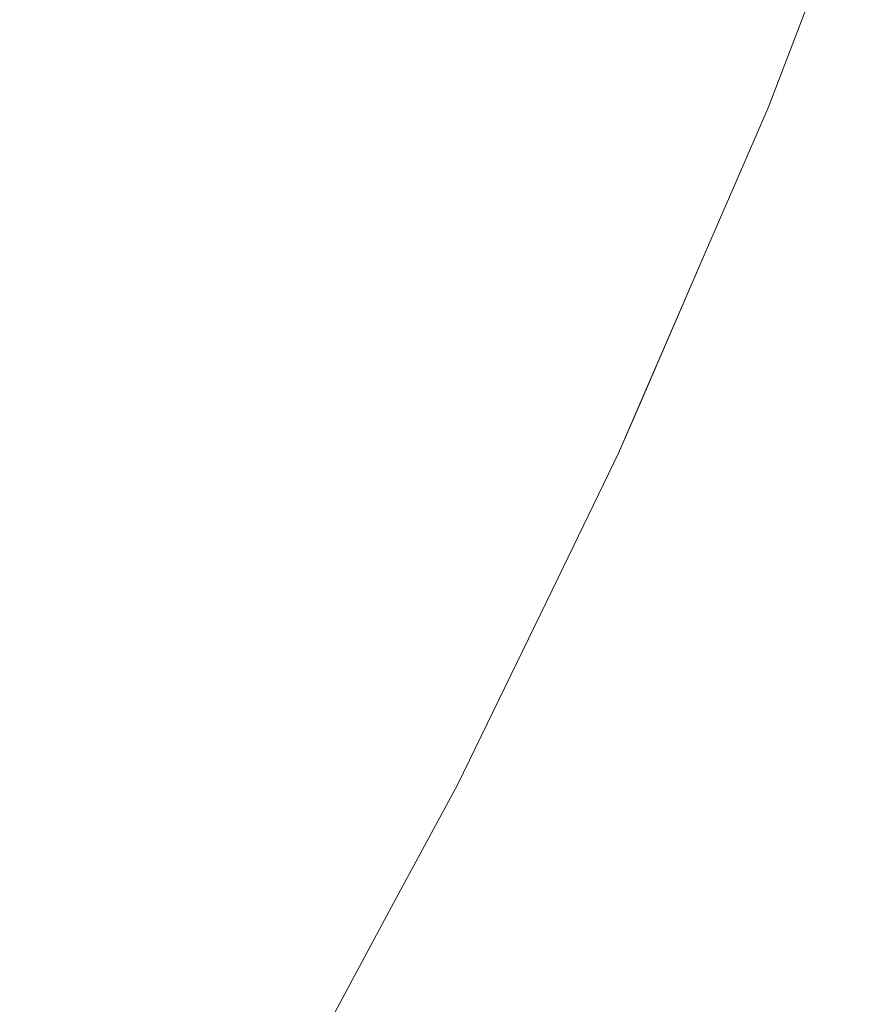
# Model space of a CAD drawing. Header units: centimetres. Extents: x -21.6 to 22.7, y 3.4 to 5.2.
# Tile 220 of 256: x 7.8003 to 7.8212, y 3.7898 to 3.8144. Entities that reach past the tile are written whole.
import ezdxf

# ---------------------------------------------------------------- set-up
doc = ezdxf.new("R2010")
doc.units = ezdxf.units.CM
doc.header["$LTSCALE"] = 2.54
doc.layers.add('Lucido design-1', color=7, linetype='Continuous')

# ---------------------------------------------------------------- blocks, each defined once
blk = doc.blocks.new('Gruppo-4-1')
at = {"color": 7, "linetype": 'Continuous', "lineweight": 9}
blk.add_3dface([(-21.503423, 5.100212, -1872.215514), (-21.503423, 3.500212, -1872.215514), (22.630348, 3.500212, -1872.215514), (22.630348, 5.100212, -1872.215514)], dxfattribs=at)
for points, invisible_edges in [([(22.630348, 5.100212, -1873.015514), (22.630348, 3.500212, -1873.015514), (7.686575, 3.600896, -1873.015514), (7.695257, 3.601786, -1873.015514)], 10), ([(22.630348, 5.100212, -1873.015514), (7.695257, 3.601786, -1873.015514), (7.700788, 3.602588, -1873.015514)], 9), ([(7.700788, 3.602588, -1873.015514), (7.70392, 3.603043, -1873.015514), (22.630348, 5.100212, -1873.015514)], 10), ([(22.630348, 5.100212, -1873.015514), (7.70392, 3.603043, -1873.015514), (7.712563, 3.604668, -1873.015514)], 9), ([(22.630348, 5.100212, -1873.015514), (7.712563, 3.604668, -1873.015514), (7.721183, 3.606664, -1873.015514)], 9), ([(22.630348, 5.100212, -1873.015514), (7.721183, 3.606664, -1873.015514), (7.729779, 3.609037, -1873.015514)], 9), ([(22.630348, 5.100212, -1873.015514), (7.729779, 3.609037, -1873.015514), (7.738348, 3.611789, -1873.015514)], 9), ([(22.630348, 5.100212, -1873.015514), (7.738348, 3.611789, -1873.015514), (7.746887, 3.614929, -1873.015514)], 9), ([(22.630348, 5.100212, -1873.015514), (7.746887, 3.614929, -1873.015514), (7.755389, 3.618463, -1873.015514)], 9), ([(22.630348, 5.100212, -1873.015514), (7.755389, 3.618463, -1873.015514), (7.760056, 3.620633, -1873.015514)], 9), ([(7.760056, 3.620633, -1873.015514), (7.763851, 3.622398, -1873.015514), (22.630348, 5.100212, -1873.015514)], 10), ([(22.630348, 5.100212, -1873.015514), (7.763851, 3.622398, -1873.015514), (7.772266, 3.626742, -1873.015514)], 9), ([(22.630348, 5.100212, -1873.015514), (7.772266, 3.626742, -1873.015514), (7.780626, 3.631505, -1873.015514)], 9), ([(22.630348, 5.100212, -1873.015514), (7.780626, 3.631505, -1873.015514), (7.788922, 3.636696, -1873.015514)], 9), ([(22.630348, 5.100212, -1873.015514), (7.788922, 3.636696, -1873.015514), (7.797144, 3.642325, -1873.015514)], 9), ([(22.630348, 5.100212, -1873.015514), (7.797144, 3.642325, -1873.015514), (7.80528, 3.6484, -1873.015514)], 9), ([(22.630348, 5.100212, -1873.015514), (7.80528, 3.6484, -1873.015514), (7.811701, 3.653619, -1873.015514)], 9), ([(7.811701, 3.653619, -1873.015514), (7.813317, 3.654932, -1873.015514), (22.630348, 5.100212, -1873.015514)], 10), ([(22.630348, 5.100212, -1873.015514), (7.813317, 3.654932, -1873.015514), (7.821238, 3.66193, -1873.015514)], 9), ([(7.807423, 3.814768, -1872.665138), (7.808995, 3.818538, -1872.665138), (7.809931, 3.817989, -1872.66735), (7.808348, 3.814194, -1872.66735)], 15), ([(7.817314, 3.81851, -1872.685667), (7.817841, 3.818218, -1872.687998), (7.816283, 3.814263, -1872.687998), (7.815762, 3.814569, -1872.685667)], 15), ([(7.816759, 3.813984, -1872.690331), (7.816283, 3.814263, -1872.687998), (7.817841, 3.818218, -1872.687998), (7.818322, 3.817952, -1872.690331)], 15), ([(7.808348, 3.814194, -1872.66735), (7.809931, 3.817989, -1872.66735), (7.810821, 3.817467, -1872.669585), (7.809228, 3.813647, -1872.669585)], 15), ([(7.818322, 3.817952, -1872.690331), (7.818757, 3.817711, -1872.692664), (7.81719, 3.813731, -1872.692664), (7.816759, 3.813984, -1872.690331)], 15), ([(7.817577, 3.813504, -1872.694993), (7.81719, 3.813731, -1872.692664), (7.818757, 3.817711, -1872.692664), (7.819148, 3.817494, -1872.694993)], 15), ([(7.809228, 3.813647, -1872.669585), (7.810821, 3.817467, -1872.669585), (7.811665, 3.816972, -1872.67184), (7.810063, 3.813129, -1872.67184)], 15), ([(7.819148, 3.817494, -1872.694993), (7.819495, 3.817302, -1872.697318), (7.81792, 3.813303, -1872.697318), (7.817577, 3.813504, -1872.694993)], 15), ([(7.803284, 3.817337, -1872.656569), (7.801668, 3.813672, -1872.656569), (7.800541, 3.814412, -1872.654508)], 11), ([(7.804383, 3.816655, -1872.658665), (7.802754, 3.81296, -1872.658665), (7.801668, 3.813672, -1872.656569), (7.803284, 3.817337, -1872.656569)], 15), ([(7.818219, 3.813127, -1872.699636), (7.81792, 3.813303, -1872.697318), (7.819495, 3.817302, -1872.697318), (7.819797, 3.817135, -1872.699636)], 15), ([(7.810063, 3.813129, -1872.67184), (7.811665, 3.816972, -1872.67184), (7.812464, 3.816503, -1872.674113), (7.810853, 3.812639, -1872.674113)], 15), ([(7.819797, 3.817135, -1872.699636), (7.820057, 3.816991, -1872.701944), (7.818476, 3.812977, -1872.701944), (7.818219, 3.813127, -1872.699636)], 15), ([(7.818691, 3.812851, -1872.704243), (7.818476, 3.812977, -1872.701944), (7.820057, 3.816991, -1872.701944), (7.820274, 3.816871, -1872.704243)], 15), ([(7.80544, 3.815999, -1872.660793), (7.803798, 3.812275, -1872.660793), (7.802754, 3.81296, -1872.658665), (7.804383, 3.816655, -1872.658665)], 15), ([(7.820274, 3.816871, -1872.704243), (7.82045, 3.816774, -1872.706529), (7.818865, 3.812749, -1872.706529), (7.818691, 3.812851, -1872.704243)], 15), ([(7.818998, 3.81267, -1872.7088), (7.818865, 3.812749, -1872.706529), (7.82045, 3.816774, -1872.706529), (7.820585, 3.816699, -1872.7088)], 15), ([(7.820585, 3.816699, -1872.7088), (7.82068, 3.816646, -1872.711056), (7.819093, 3.812615, -1872.711056), (7.818998, 3.81267, -1872.7088)], 15), ([(7.810853, 3.812639, -1872.674113), (7.812464, 3.816503, -1872.674113), (7.813216, 3.816062, -1872.676402), (7.811596, 3.812178, -1872.676402)], 15), ([(7.819205, 3.812549, -1872.918688), (7.819004, 3.81217, -1872.915514), (7.820707, 3.816623, -1872.915514)], 9), ([(7.820707, 3.816623, -1872.915514), (7.819004, 3.81217, -1872.915514), (7.819004, 3.81217, -1872.715514), (7.820707, 3.816623, -1872.715514)], 10), ([(7.820707, 3.816623, -1872.715514), (7.819004, 3.81217, -1872.715514), (7.819093, 3.812615, -1872.711056)], 10), ([(7.819093, 3.812615, -1872.711056), (7.82068, 3.816646, -1872.711056), (7.820707, 3.816623, -1872.715514)], 11), ([(7.820707, 3.816623, -1872.915514), (7.820793, 3.816584, -1872.918688), (7.819205, 3.812549, -1872.918688)], 11), ([(7.820912, 3.816518, -1872.921959), (7.819322, 3.81248, -1872.921959), (7.819205, 3.812549, -1872.918688), (7.820793, 3.816584, -1872.918688)], 15), ([(7.821119, 3.816403, -1872.925326), (7.819528, 3.81236, -1872.925326), (7.819322, 3.81248, -1872.921959), (7.820912, 3.816518, -1872.921959)], 15), ([(7.821423, 3.816235, -1872.928788), (7.819828, 3.812184, -1872.928788), (7.819528, 3.81236, -1872.925326), (7.821119, 3.816403, -1872.925326)], 15), ([(7.821832, 3.816008, -1872.932342), (7.820232, 3.811947, -1872.932342), (7.819828, 3.812184, -1872.928788), (7.821423, 3.816235, -1872.928788)], 15), ([(7.806454, 3.81537, -1872.662952), (7.8048, 3.811618, -1872.662952), (7.803798, 3.812275, -1872.660793), (7.80544, 3.815999, -1872.660793)], 15), ([(7.811596, 3.812178, -1872.676402), (7.813216, 3.816062, -1872.676402), (7.813922, 3.815648, -1872.678705), (7.812294, 3.811745, -1872.678705)], 15), ([(7.822354, 3.815719, -1872.935985), (7.820749, 3.811644, -1872.935985), (7.820232, 3.811947, -1872.932342), (7.821832, 3.816008, -1872.932342)], 15), ([(7.822999, 3.815362, -1872.939711), (7.821387, 3.811269, -1872.939711), (7.820749, 3.811644, -1872.935985), (7.822354, 3.815719, -1872.935985)], 15), ([(7.812294, 3.811745, -1872.678705), (7.813922, 3.815648, -1872.678705), (7.814581, 3.815261, -1872.681018), (7.812946, 3.81134, -1872.681018)], 15), ([(7.797694, 3.811573, -1872.652484), (7.799373, 3.815178, -1872.652484), (7.800541, 3.814412, -1872.654508), (7.798847, 3.810775, -1872.654508)], 15), ([(7.807423, 3.814768, -1872.665138), (7.805757, 3.81099, -1872.665138), (7.8048, 3.811618, -1872.662952), (7.806454, 3.81537, -1872.662952)], 15), ([(7.812946, 3.81134, -1872.681018), (7.814581, 3.815261, -1872.681018), (7.815194, 3.814902, -1872.683339), (7.813553, 3.810964, -1872.683339)], 15), ([(7.808348, 3.814194, -1872.66735), (7.806671, 3.81039, -1872.66735), (7.805757, 3.81099, -1872.665138), (7.807423, 3.814768, -1872.665138)], 15), ([(7.814114, 3.810616, -1872.685667), (7.813553, 3.810964, -1872.683339), (7.815194, 3.814902, -1872.683339), (7.815762, 3.814569, -1872.685667)], 15), ([(7.815762, 3.814569, -1872.685667), (7.816283, 3.814263, -1872.687998), (7.814629, 3.810296, -1872.687998), (7.814114, 3.810616, -1872.685667)], 15), ([(7.798847, 3.810775, -1872.654508), (7.800541, 3.814412, -1872.654508), (7.801668, 3.813672, -1872.656569), (7.799959, 3.810004, -1872.656569)], 15), ([(7.809228, 3.813647, -1872.669585), (7.807541, 3.80982, -1872.669585), (7.806671, 3.81039, -1872.66735), (7.808348, 3.814194, -1872.66735)], 15), ([(7.8151, 3.810003, -1872.690331), (7.814629, 3.810296, -1872.687998), (7.816283, 3.814263, -1872.687998), (7.816759, 3.813984, -1872.690331)], 15), ([(7.816759, 3.813984, -1872.690331), (7.81719, 3.813731, -1872.692664), (7.815526, 3.809739, -1872.692664), (7.8151, 3.810003, -1872.690331)], 15), ([(7.815908, 3.809502, -1872.694993), (7.815526, 3.809739, -1872.692664), (7.81719, 3.813731, -1872.692664), (7.817577, 3.813504, -1872.694993)], 15), ([(7.799959, 3.810004, -1872.656569), (7.801668, 3.813672, -1872.656569), (7.802754, 3.81296, -1872.658665), (7.801031, 3.809261, -1872.658665)], 15), ([(7.810063, 3.813129, -1872.67184), (7.808366, 3.809279, -1872.67184), (7.807541, 3.80982, -1872.669585), (7.809228, 3.813647, -1872.669585)], 15), ([(7.817577, 3.813504, -1872.694993), (7.81792, 3.813303, -1872.697318), (7.816247, 3.809291, -1872.697318), (7.815908, 3.809502, -1872.694993)], 15), ([(7.816543, 3.809108, -1872.699636), (7.816247, 3.809291, -1872.697318), (7.81792, 3.813303, -1872.697318), (7.818219, 3.813127, -1872.699636)], 15), ([(7.810853, 3.812639, -1872.674113), (7.809146, 3.808767, -1872.674113), (7.808366, 3.809279, -1872.67184), (7.810063, 3.813129, -1872.67184)], 15), ([(7.818219, 3.813127, -1872.699636), (7.818476, 3.812977, -1872.701944), (7.816797, 3.80895, -1872.701944), (7.816543, 3.809108, -1872.699636)], 15), ([(7.81701, 3.808818, -1872.704243), (7.816797, 3.80895, -1872.701944), (7.818476, 3.812977, -1872.701944), (7.818691, 3.812851, -1872.704243)], 15), ([(7.801031, 3.809261, -1872.658665), (7.802754, 3.81296, -1872.658665), (7.803798, 3.812275, -1872.660793), (7.802062, 3.808547, -1872.660793)], 15), ([(7.818691, 3.812851, -1872.704243), (7.818865, 3.812749, -1872.706529), (7.817182, 3.808711, -1872.706529), (7.81701, 3.808818, -1872.704243)], 15), ([(7.817314, 3.808629, -1872.7088), (7.817182, 3.808711, -1872.706529), (7.818865, 3.812749, -1872.706529), (7.818998, 3.81267, -1872.7088)], 15), ([(7.811596, 3.812178, -1872.676402), (7.80988, 3.808285, -1872.676402), (7.809146, 3.808767, -1872.674113), (7.810853, 3.812639, -1872.674113)], 15), ([(7.818998, 3.81267, -1872.7088), (7.819093, 3.812615, -1872.711056), (7.817407, 3.808572, -1872.711056), (7.817314, 3.808629, -1872.7088)], 15), ([(7.817407, 3.808572, -1872.711056), (7.819093, 3.812615, -1872.711056), (7.819004, 3.81217, -1872.715514)], 11), ([(7.817518, 3.808503, -1872.918688), (7.819205, 3.812549, -1872.918688), (7.819322, 3.81248, -1872.921959), (7.817634, 3.808431, -1872.921959)], 15), ([(7.819004, 3.81217, -1872.915514), (7.819205, 3.812549, -1872.918688), (7.817518, 3.808503, -1872.918688)], 11), ([(7.817634, 3.808431, -1872.921959), (7.819322, 3.81248, -1872.921959), (7.819528, 3.81236, -1872.925326), (7.817837, 3.808305, -1872.925326)], 15), ([(7.802062, 3.808547, -1872.660793), (7.803798, 3.812275, -1872.660793), (7.8048, 3.811618, -1872.662952), (7.80305, 3.807862, -1872.662952)], 15), ([(7.817837, 3.808305, -1872.925326), (7.819528, 3.81236, -1872.925326), (7.819828, 3.812184, -1872.928788), (7.818134, 3.80812, -1872.928788)], 15), ([(7.812294, 3.811745, -1872.678705), (7.81057, 3.807833, -1872.678705), (7.80988, 3.808285, -1872.676402), (7.811596, 3.812178, -1872.676402)], 15), ([(7.819004, 3.81217, -1872.715514), (7.817435, 3.808546, -1872.715514), (7.817407, 3.808572, -1872.711056)], 10), ([(7.817518, 3.808503, -1872.918688), (7.817435, 3.808546, -1872.915514), (7.819004, 3.81217, -1872.915514)], 9), ([(7.817435, 3.808546, -1872.715514), (7.819004, 3.81217, -1872.715514), (7.819004, 3.81217, -1872.915514), (7.817435, 3.808546, -1872.915514)], 10), ([(7.818134, 3.80812, -1872.928788), (7.819828, 3.812184, -1872.928788), (7.820232, 3.811947, -1872.932342), (7.818534, 3.807872, -1872.932342)], 15), ([(7.812946, 3.81134, -1872.681018), (7.811214, 3.80741, -1872.681018), (7.81057, 3.807833, -1872.678705), (7.812294, 3.811745, -1872.678705)], 15), ([(7.818534, 3.807872, -1872.932342), (7.820232, 3.811947, -1872.932342), (7.820749, 3.811644, -1872.935985), (7.819045, 3.807555, -1872.935985)], 15), ([(7.80305, 3.807862, -1872.662952), (7.8048, 3.811618, -1872.662952), (7.805757, 3.81099, -1872.665138), (7.803996, 3.807207, -1872.665138)], 15), ([(7.819045, 3.807555, -1872.935985), (7.820749, 3.811644, -1872.935985), (7.821387, 3.811269, -1872.939711), (7.819675, 3.807164, -1872.939711)], 15), ([(7.813553, 3.810964, -1872.683339), (7.811813, 3.807017, -1872.683339), (7.811214, 3.80741, -1872.681018), (7.812946, 3.81134, -1872.681018)], 15), ([(7.819675, 3.807164, -1872.939711), (7.821387, 3.811269, -1872.939711), (7.822155, 3.810819, -1872.943514), (7.820435, 3.806692, -1872.943514)], 15), ([(7.803996, 3.807207, -1872.665138), (7.805757, 3.81099, -1872.665138), (7.806671, 3.81039, -1872.66735), (7.804898, 3.806582, -1872.66735)], 15), ([(7.812367, 3.806654, -1872.685667), (7.811813, 3.807017, -1872.683339), (7.813553, 3.810964, -1872.683339), (7.814114, 3.810616, -1872.685667)], 15), ([(7.820435, 3.806692, -1872.943514), (7.822155, 3.810819, -1872.943514), (7.823064, 3.810286, -1872.947388), (7.821333, 3.806135, -1872.947388)], 15), ([(7.814114, 3.810616, -1872.685667), (7.814629, 3.810296, -1872.687998), (7.812876, 3.80632, -1872.687998), (7.812367, 3.806654, -1872.685667)], 15), ([(7.804898, 3.806582, -1872.66735), (7.806671, 3.81039, -1872.66735), (7.807541, 3.80982, -1872.669585), (7.805756, 3.805988, -1872.669585)], 15), ([(7.813341, 3.806015, -1872.690331), (7.812876, 3.80632, -1872.687998), (7.814629, 3.810296, -1872.687998), (7.8151, 3.810003, -1872.690331)], 15), ([(7.801031, 3.809261, -1872.658665), (7.799213, 3.805562, -1872.658665), (7.798155, 3.806335, -1872.656569), (7.799959, 3.810004, -1872.656569)], 15), ([(7.805756, 3.805988, -1872.669585), (7.807541, 3.80982, -1872.669585), (7.808366, 3.809279, -1872.67184), (7.80657, 3.805424, -1872.67184)], 15), ([(7.8151, 3.810003, -1872.690331), (7.815526, 3.809739, -1872.692664), (7.813762, 3.805738, -1872.692664), (7.813341, 3.806015, -1872.690331)], 15), ([(7.81414, 3.805491, -1872.694993), (7.813762, 3.805738, -1872.692664), (7.815526, 3.809739, -1872.692664), (7.815908, 3.809502, -1872.694993)], 15), ([(7.80657, 3.805424, -1872.67184), (7.808366, 3.809279, -1872.67184), (7.809146, 3.808767, -1872.674113), (7.80734, 3.804891, -1872.674113)], 15), ([(7.815908, 3.809502, -1872.694993), (7.816247, 3.809291, -1872.697318), (7.814475, 3.805271, -1872.697318), (7.81414, 3.805491, -1872.694993)], 15), ([(7.814767, 3.805079, -1872.699636), (7.814475, 3.805271, -1872.697318), (7.816247, 3.809291, -1872.697318), (7.816543, 3.809108, -1872.699636)], 15), ([(7.802062, 3.808547, -1872.660793), (7.800229, 3.804819, -1872.660793), (7.799213, 3.805562, -1872.658665), (7.801031, 3.809261, -1872.658665)], 15), ([(7.816543, 3.809108, -1872.699636), (7.816797, 3.80895, -1872.701944), (7.815018, 3.804915, -1872.701944), (7.814767, 3.805079, -1872.699636)], 15), ([(7.815228, 3.804777, -1872.704243), (7.815018, 3.804915, -1872.701944), (7.816797, 3.80895, -1872.701944), (7.81701, 3.808818, -1872.704243)], 15), ([(7.81701, 3.808818, -1872.704243), (7.817182, 3.808711, -1872.706529), (7.815398, 3.804666, -1872.706529), (7.815228, 3.804777, -1872.704243)], 15), ([(7.80305, 3.807862, -1872.662952), (7.801203, 3.804107, -1872.662952), (7.800229, 3.804819, -1872.660793), (7.802062, 3.808547, -1872.660793)], 15), ([(7.80734, 3.804891, -1872.674113), (7.809146, 3.808767, -1872.674113), (7.80988, 3.808285, -1872.676402), (7.808065, 3.804388, -1872.676402)], 15), ([(7.81573, 3.804448, -1872.918688), (7.81527, 3.803543, -1872.915514), (7.817435, 3.808546, -1872.915514)], 9), ([(7.815675, 3.80448, -1872.715514), (7.817435, 3.808546, -1872.715514), (7.817435, 3.808546, -1872.915514), (7.81527, 3.803543, -1872.915514)], 10), ([(7.815529, 3.80458, -1872.7088), (7.815398, 3.804666, -1872.706529), (7.817182, 3.808711, -1872.706529), (7.817314, 3.808629, -1872.7088)], 15), ([(7.817314, 3.808629, -1872.7088), (7.817407, 3.808572, -1872.711056), (7.815621, 3.80452, -1872.711056), (7.815529, 3.80458, -1872.7088)], 15), ([(7.815675, 3.804484, -1872.713294), (7.815621, 3.80452, -1872.711056), (7.817407, 3.808572, -1872.711056)], 11), ([(7.817407, 3.808572, -1872.711056), (7.817435, 3.808546, -1872.715514), (7.815675, 3.804484, -1872.713294)], 11), ([(7.817435, 3.808546, -1872.715514), (7.815675, 3.80448, -1872.715514), (7.815675, 3.804484, -1872.713294)], 10), ([(7.817435, 3.808546, -1872.915514), (7.817518, 3.808503, -1872.918688), (7.81573, 3.804448, -1872.918688)], 11), ([(7.817634, 3.808431, -1872.921959), (7.815845, 3.804372, -1872.921959), (7.81573, 3.804448, -1872.918688), (7.817518, 3.808503, -1872.918688)], 15), ([(7.817837, 3.808305, -1872.925326), (7.816045, 3.804241, -1872.925326), (7.815845, 3.804372, -1872.921959), (7.817634, 3.808431, -1872.921959)], 15), ([(7.818134, 3.80812, -1872.928788), (7.816339, 3.804048, -1872.928788), (7.816045, 3.804241, -1872.925326), (7.817837, 3.808305, -1872.925326)], 15), ([(7.808065, 3.804388, -1872.676402), (7.80988, 3.808285, -1872.676402), (7.81057, 3.807833, -1872.678705), (7.808746, 3.803917, -1872.678705)], 15), ([(7.818534, 3.807872, -1872.932342), (7.816734, 3.803789, -1872.932342), (7.816339, 3.804048, -1872.928788), (7.818134, 3.80812, -1872.928788)], 15), ([(7.803996, 3.807207, -1872.665138), (7.802136, 3.803425, -1872.665138), (7.801203, 3.804107, -1872.662952), (7.80305, 3.807862, -1872.662952)], 15), ([(7.808746, 3.803917, -1872.678705), (7.81057, 3.807833, -1872.678705), (7.811214, 3.80741, -1872.681018), (7.809381, 3.803476, -1872.681018)], 15), ([(7.819045, 3.807555, -1872.935985), (7.817238, 3.803458, -1872.935985), (7.816734, 3.803789, -1872.932342), (7.818534, 3.807872, -1872.932342)], 15), ([(7.819675, 3.807164, -1872.939711), (7.817862, 3.803049, -1872.939711), (7.817238, 3.803458, -1872.935985), (7.819045, 3.807555, -1872.935985)], 15), ([(7.809381, 3.803476, -1872.681018), (7.811214, 3.80741, -1872.681018), (7.811813, 3.807017, -1872.683339), (7.809973, 3.803067, -1872.683339)], 15), ([(7.804898, 3.806582, -1872.66735), (7.803025, 3.802775, -1872.66735), (7.802136, 3.803425, -1872.665138), (7.803996, 3.807207, -1872.665138)], 15), ([(7.820435, 3.806692, -1872.943514), (7.818612, 3.802557, -1872.943514), (7.817862, 3.803049, -1872.939711), (7.819675, 3.807164, -1872.939711)], 15), ([(7.81052, 3.802688, -1872.685667), (7.809973, 3.803067, -1872.683339), (7.811813, 3.807017, -1872.683339), (7.812367, 3.806654, -1872.685667)], 15), ([(7.805756, 3.805988, -1872.669585), (7.803872, 3.802156, -1872.669585), (7.803025, 3.802775, -1872.66735), (7.804898, 3.806582, -1872.66735)], 15), ([(7.812367, 3.806654, -1872.685667), (7.812876, 3.80632, -1872.687998), (7.811022, 3.802339, -1872.687998), (7.81052, 3.802688, -1872.685667)], 15), ([(7.821333, 3.806135, -1872.947388), (7.819499, 3.801975, -1872.947388), (7.818612, 3.802557, -1872.943514), (7.820435, 3.806692, -1872.943514)], 15), ([(7.811481, 3.802021, -1872.690331), (7.811022, 3.802339, -1872.687998), (7.812876, 3.80632, -1872.687998), (7.813341, 3.806015, -1872.690331)], 15), ([(7.822379, 3.805486, -1872.951323), (7.820532, 3.801298, -1872.951323), (7.819499, 3.801975, -1872.947388), (7.821333, 3.806135, -1872.947388)], 15), ([(7.80657, 3.805424, -1872.67184), (7.804675, 3.801569, -1872.67184), (7.803872, 3.802156, -1872.669585), (7.805756, 3.805988, -1872.669585)], 15), ([(7.813341, 3.806015, -1872.690331), (7.813762, 3.805738, -1872.692664), (7.811897, 3.801733, -1872.692664), (7.811481, 3.802021, -1872.690331)], 15), ([(7.81227, 3.801475, -1872.694993), (7.811897, 3.801733, -1872.692664), (7.813762, 3.805738, -1872.692664), (7.81414, 3.805491, -1872.694993)], 15), ([(7.80734, 3.804891, -1872.674113), (7.805434, 3.801014, -1872.674113), (7.804675, 3.801569, -1872.67184), (7.80657, 3.805424, -1872.67184)], 15), ([(7.81414, 3.805491, -1872.694993), (7.814475, 3.805271, -1872.697318), (7.8126, 3.801246, -1872.697318), (7.81227, 3.801475, -1872.694993)], 15), ([(7.821106, 3.800921, -1872.953311), (7.820532, 3.801298, -1872.951323), (7.822379, 3.805486, -1872.951323), (7.82296, 3.805125, -1872.953311)], 15), ([(7.812889, 3.801046, -1872.699636), (7.8126, 3.801246, -1872.697318), (7.814475, 3.805271, -1872.697318), (7.814767, 3.805079, -1872.699636)], 15), ([(7.82296, 3.805125, -1872.953311), (7.823581, 3.80474, -1872.955309), (7.82172, 3.800518, -1872.955309), (7.821106, 3.800921, -1872.953311)], 15), ([(7.808065, 3.804388, -1872.676402), (7.806149, 3.800491, -1872.676402), (7.805434, 3.801014, -1872.674113), (7.80734, 3.804891, -1872.674113)], 15), ([(7.814767, 3.805079, -1872.699636), (7.815018, 3.804915, -1872.701944), (7.813136, 3.800875, -1872.701944), (7.812889, 3.801046, -1872.699636)], 15), ([(7.813344, 3.800731, -1872.704243), (7.813136, 3.800875, -1872.701944), (7.815018, 3.804915, -1872.701944), (7.815228, 3.804777, -1872.704243)], 15), ([(7.798297, 3.801095, -1872.660793), (7.800229, 3.804819, -1872.660793), (7.801203, 3.804107, -1872.662952), (7.799257, 3.800355, -1872.662952)], 15), ([(7.815228, 3.804777, -1872.704243), (7.815398, 3.804666, -1872.706529), (7.813511, 3.800615, -1872.706529), (7.813344, 3.800731, -1872.704243)], 15), ([(7.81364, 3.800526, -1872.7088), (7.813511, 3.800615, -1872.706529), (7.815398, 3.804666, -1872.706529), (7.815529, 3.80458, -1872.7088)], 15), ([(7.808746, 3.803917, -1872.678705), (7.80682, 3.8, -1872.678705), (7.806149, 3.800491, -1872.676402), (7.808065, 3.804388, -1872.676402)], 15), ([(7.815529, 3.80458, -1872.7088), (7.815621, 3.80452, -1872.711056), (7.813731, 3.800463, -1872.711056), (7.81364, 3.800526, -1872.7088)], 15), ([(7.813785, 3.800426, -1872.713294), (7.813731, 3.800463, -1872.711056), (7.815621, 3.80452, -1872.711056), (7.815675, 3.804484, -1872.713294)], 15), ([(7.813785, 3.800426, -1872.713294), (7.815675, 3.804484, -1872.713294), (7.81527, 3.803543, -1872.715514)], 11), ([(7.813839, 3.800388, -1872.918688), (7.81573, 3.804448, -1872.918688), (7.815845, 3.804372, -1872.921959), (7.813952, 3.80031, -1872.921959)], 15), ([(7.81527, 3.803543, -1872.915514), (7.81573, 3.804448, -1872.918688), (7.813839, 3.800388, -1872.918688)], 11), ([(7.813952, 3.80031, -1872.921959), (7.815845, 3.804372, -1872.921959), (7.816045, 3.804241, -1872.925326), (7.81415, 3.800172, -1872.925326)], 15), ([(7.815675, 3.804484, -1872.713294), (7.815675, 3.80448, -1872.715514), (7.81527, 3.803543, -1872.715514)], 9), ([(7.81527, 3.803543, -1872.915514), (7.81527, 3.803543, -1872.715514), (7.815675, 3.80448, -1872.715514)], 9), ([(7.81415, 3.800172, -1872.925326), (7.816045, 3.804241, -1872.925326), (7.816339, 3.804048, -1872.928788), (7.81444, 3.799972, -1872.928788)], 15), ([(7.799257, 3.800355, -1872.662952), (7.801203, 3.804107, -1872.662952), (7.802136, 3.803425, -1872.665138), (7.800176, 3.799646, -1872.665138)], 15), ([(7.809381, 3.803476, -1872.681018), (7.807447, 3.799542, -1872.681018), (7.80682, 3.8, -1872.678705), (7.808746, 3.803917, -1872.678705)], 15), ([(7.81444, 3.799972, -1872.928788), (7.816339, 3.804048, -1872.928788), (7.816734, 3.803789, -1872.932342), (7.81483, 3.799702, -1872.932342)], 15), ([(7.81483, 3.799702, -1872.932342), (7.816734, 3.803789, -1872.932342), (7.817238, 3.803458, -1872.935985), (7.815328, 3.799357, -1872.935985)], 15), ([(7.800176, 3.799646, -1872.665138), (7.802136, 3.803425, -1872.665138), (7.803025, 3.802775, -1872.66735), (7.801052, 3.798971, -1872.66735)], 15), ([(7.809973, 3.803067, -1872.683339), (7.80803, 3.799116, -1872.683339), (7.807447, 3.799542, -1872.681018), (7.809381, 3.803476, -1872.681018)], 15), ([(7.813839, 3.800388, -1872.918688), (7.813761, 3.800434, -1872.915514), (7.81527, 3.803543, -1872.915514)], 9), ([(7.813761, 3.800434, -1872.715514), (7.81527, 3.803543, -1872.715514), (7.81527, 3.803543, -1872.915514), (7.813761, 3.800434, -1872.915514)], 10), ([(7.81527, 3.803543, -1872.715514), (7.813761, 3.800434, -1872.715514), (7.813785, 3.800426, -1872.713294)], 10), ([(7.815328, 3.799357, -1872.935985), (7.817238, 3.803458, -1872.935985), (7.817862, 3.803049, -1872.939711), (7.815943, 3.798931, -1872.939711)], 15), ([(7.808569, 3.798721, -1872.685667), (7.80803, 3.799116, -1872.683339), (7.809973, 3.803067, -1872.683339), (7.81052, 3.802688, -1872.685667)], 15), ([(7.815943, 3.798931, -1872.939711), (7.817862, 3.803049, -1872.939711), (7.818612, 3.802557, -1872.943514), (7.816684, 3.798417, -1872.943514)], 15), ([(7.801052, 3.798971, -1872.66735), (7.803025, 3.802775, -1872.66735), (7.803872, 3.802156, -1872.669585), (7.801886, 3.798328, -1872.669585)], 15), ([(7.81052, 3.802688, -1872.685667), (7.811022, 3.802339, -1872.687998), (7.809065, 3.798359, -1872.687998), (7.808569, 3.798721, -1872.685667)], 15), ([(7.816684, 3.798417, -1872.943514), (7.818612, 3.802557, -1872.943514), (7.819499, 3.801975, -1872.947388), (7.817559, 3.797811, -1872.947388)], 15), ([(7.801886, 3.798328, -1872.669585), (7.803872, 3.802156, -1872.669585), (7.804675, 3.801569, -1872.67184), (7.802677, 3.797718, -1872.67184)], 15), ([(7.809518, 3.798028, -1872.690331), (7.809065, 3.798359, -1872.687998), (7.811022, 3.802339, -1872.687998), (7.811481, 3.802021, -1872.690331)], 15), ([(7.811481, 3.802021, -1872.690331), (7.811897, 3.801733, -1872.692664), (7.809928, 3.797728, -1872.692664), (7.809518, 3.798028, -1872.690331)], 15), ([(7.817559, 3.797811, -1872.947388), (7.819499, 3.801975, -1872.947388), (7.820532, 3.801298, -1872.951323), (7.818579, 3.797104, -1872.951323)], 15), ([(7.810295, 3.79746, -1872.694993), (7.809928, 3.797728, -1872.692664), (7.811897, 3.801733, -1872.692664), (7.81227, 3.801475, -1872.694993)], 15), ([(7.802677, 3.797718, -1872.67184), (7.804675, 3.801569, -1872.67184), (7.805434, 3.801014, -1872.674113), (7.803425, 3.797141, -1872.674113)], 15), ([(7.81227, 3.801475, -1872.694993), (7.8126, 3.801246, -1872.697318), (7.810621, 3.797221, -1872.697318), (7.810295, 3.79746, -1872.694993)], 15), ([(7.810906, 3.797013, -1872.699636), (7.810621, 3.797221, -1872.697318), (7.8126, 3.801246, -1872.697318), (7.812889, 3.801046, -1872.699636)], 15), ([(7.819146, 3.796712, -1872.953311), (7.818579, 3.797104, -1872.951323), (7.820532, 3.801298, -1872.951323), (7.821106, 3.800921, -1872.953311)], 15), ([(7.803425, 3.797141, -1872.674113), (7.805434, 3.801014, -1872.674113), (7.806149, 3.800491, -1872.676402), (7.804129, 3.796598, -1872.676402)], 15), ([(7.812889, 3.801046, -1872.699636), (7.813136, 3.800875, -1872.701944), (7.81115, 3.796835, -1872.701944), (7.810906, 3.797013, -1872.699636)], 15), ([(7.821106, 3.800921, -1872.953311), (7.82172, 3.800518, -1872.955309), (7.819752, 3.796292, -1872.955309), (7.819146, 3.796712, -1872.953311)], 15), ([(7.811354, 3.796685, -1872.704243), (7.81115, 3.796835, -1872.701944), (7.813136, 3.800875, -1872.701944), (7.813344, 3.800731, -1872.704243)], 15), ([(7.813344, 3.800731, -1872.704243), (7.813511, 3.800615, -1872.706529), (7.81152, 3.796564, -1872.706529), (7.811354, 3.796685, -1872.704243)], 15), ([(7.804129, 3.796598, -1872.676402), (7.806149, 3.800491, -1872.676402), (7.80682, 3.8, -1872.678705), (7.80479, 3.796088, -1872.678705)], 15), ([(7.811843, 3.796328, -1872.918688), (7.811253, 3.795266, -1872.915514), (7.813761, 3.800434, -1872.915514)], 9), ([(7.813761, 3.800434, -1872.915514), (7.811253, 3.795266, -1872.915514), (7.811253, 3.795266, -1872.715514), (7.813761, 3.800434, -1872.715514)], 10), ([(7.813761, 3.800434, -1872.715514), (7.811253, 3.795266, -1872.715514), (7.811789, 3.796367, -1872.713294)], 10), ([(7.811647, 3.796472, -1872.7088), (7.81152, 3.796564, -1872.706529), (7.813511, 3.800615, -1872.706529), (7.81364, 3.800526, -1872.7088)], 15), ([(7.81364, 3.800526, -1872.7088), (7.813731, 3.800463, -1872.711056), (7.811736, 3.796406, -1872.711056), (7.811647, 3.796472, -1872.7088)], 15), ([(7.811789, 3.796367, -1872.713294), (7.811736, 3.796406, -1872.711056), (7.813731, 3.800463, -1872.711056), (7.813785, 3.800426, -1872.713294)], 15), ([(7.811789, 3.796367, -1872.713294), (7.813785, 3.800426, -1872.713294), (7.813761, 3.800434, -1872.715514)], 11), ([(7.813761, 3.800434, -1872.915514), (7.813839, 3.800388, -1872.918688), (7.811843, 3.796328, -1872.918688)], 11), ([(7.820398, 3.795844, -1872.957318), (7.819752, 3.796292, -1872.955309), (7.82172, 3.800518, -1872.955309), (7.822375, 3.800088, -1872.957318)], 15), ([(7.813952, 3.80031, -1872.921959), (7.811955, 3.796246, -1872.921959), (7.811843, 3.796328, -1872.918688), (7.813839, 3.800388, -1872.918688)], 15), ([(7.81415, 3.800172, -1872.925326), (7.81215, 3.796104, -1872.925326), (7.811955, 3.796246, -1872.921959), (7.813952, 3.80031, -1872.921959)], 15), ([(7.80479, 3.796088, -1872.678705), (7.80682, 3.8, -1872.678705), (7.807447, 3.799542, -1872.681018), (7.805408, 3.795612, -1872.681018)], 15), ([(7.81444, 3.799972, -1872.928788), (7.812435, 3.795895, -1872.928788), (7.81215, 3.796104, -1872.925326), (7.81415, 3.800172, -1872.925326)], 15), ([(7.81483, 3.799702, -1872.932342), (7.81282, 3.795614, -1872.932342), (7.812435, 3.795895, -1872.928788), (7.81444, 3.799972, -1872.928788)], 15), ([(7.822375, 3.800088, -1872.957318), (7.823072, 3.799631, -1872.959334), (7.821086, 3.795367, -1872.959334), (7.820398, 3.795844, -1872.957318)], 15), ([(7.815328, 3.799357, -1872.935985), (7.813311, 3.795255, -1872.935985), (7.81282, 3.795614, -1872.932342), (7.81483, 3.799702, -1872.932342)], 15), ([(7.801052, 3.798971, -1872.66735), (7.798976, 3.795175, -1872.66735), (7.798114, 3.795877, -1872.665138), (7.800176, 3.799646, -1872.665138)], 15), ([(7.805408, 3.795612, -1872.681018), (7.807447, 3.799542, -1872.681018), (7.80803, 3.799116, -1872.683339), (7.805983, 3.795169, -1872.683339)], 15), ([(7.821817, 3.794861, -1872.961357), (7.821086, 3.795367, -1872.959334), (7.823072, 3.799631, -1872.959334), (7.823813, 3.799145, -1872.961357)], 15), ([(7.815943, 3.798931, -1872.939711), (7.813918, 3.794811, -1872.939711), (7.813311, 3.795255, -1872.935985), (7.815328, 3.799357, -1872.935985)], 15), ([(7.801886, 3.798328, -1872.669585), (7.799797, 3.794508, -1872.669585), (7.798976, 3.795175, -1872.66735), (7.801052, 3.798971, -1872.66735)], 15), ([(7.806514, 3.794759, -1872.685667), (7.805983, 3.795169, -1872.683339), (7.80803, 3.799116, -1872.683339), (7.808569, 3.798721, -1872.685667)], 15), ([(7.808569, 3.798721, -1872.685667), (7.809065, 3.798359, -1872.687998), (7.807002, 3.794383, -1872.687998), (7.806514, 3.794759, -1872.685667)], 15), ([(7.816684, 3.798417, -1872.943514), (7.814648, 3.794277, -1872.943514), (7.813918, 3.794811, -1872.939711), (7.815943, 3.798931, -1872.939711)], 15), ([(7.802677, 3.797718, -1872.67184), (7.800576, 3.793876, -1872.67184), (7.799797, 3.794508, -1872.669585), (7.801886, 3.798328, -1872.669585)], 15), ([(7.807448, 3.794039, -1872.690331), (7.807002, 3.794383, -1872.687998), (7.809065, 3.798359, -1872.687998), (7.809518, 3.798028, -1872.690331)], 15), ([(7.817559, 3.797811, -1872.947388), (7.815512, 3.793646, -1872.947388), (7.814648, 3.794277, -1872.943514), (7.816684, 3.798417, -1872.943514)], 15), ([(7.809518, 3.798028, -1872.690331), (7.809928, 3.797728, -1872.692664), (7.807852, 3.793727, -1872.692664), (7.807448, 3.794039, -1872.690331)], 15), ([(7.803425, 3.797141, -1872.674113), (7.801312, 3.793277, -1872.674113), (7.800576, 3.793876, -1872.67184), (7.802677, 3.797718, -1872.67184)], 15), ([(7.808214, 3.793448, -1872.694993), (7.807852, 3.793727, -1872.692664), (7.809928, 3.797728, -1872.692664), (7.810295, 3.79746, -1872.694993)], 15), ([(7.815996, 3.793292, -1872.949348), (7.815512, 3.793646, -1872.947388), (7.817559, 3.797811, -1872.947388)], 11), ([(7.817559, 3.797811, -1872.947388), (7.818579, 3.797104, -1872.951323), (7.815996, 3.793292, -1872.949348)], 11), ([(7.810295, 3.79746, -1872.694993), (7.810621, 3.797221, -1872.697318), (7.808535, 3.793201, -1872.697318), (7.808214, 3.793448, -1872.694993)], 15), ([(7.804129, 3.796598, -1872.676402), (7.802005, 3.792714, -1872.676402), (7.801312, 3.793277, -1872.674113), (7.803425, 3.797141, -1872.674113)], 15), ([(7.808816, 3.792984, -1872.699636), (7.808535, 3.793201, -1872.697318), (7.810621, 3.797221, -1872.697318), (7.810906, 3.797013, -1872.699636)], 15), ([(7.810906, 3.797013, -1872.699636), (7.81115, 3.796835, -1872.701944), (7.809056, 3.792799, -1872.701944), (7.808816, 3.792984, -1872.699636)], 15), ([(7.818579, 3.797104, -1872.951323), (7.816517, 3.792911, -1872.951323), (7.815996, 3.793292, -1872.949348)], 11), ([(7.817076, 3.792502, -1872.953311), (7.816517, 3.792911, -1872.951323), (7.818579, 3.797104, -1872.951323), (7.819146, 3.796712, -1872.953311)], 15), ([(7.809258, 3.792644, -1872.704243), (7.809056, 3.792799, -1872.701944), (7.81115, 3.796835, -1872.701944), (7.811354, 3.796685, -1872.704243)], 15), ([(7.80479, 3.796088, -1872.678705), (7.802656, 3.792185, -1872.678705), (7.802005, 3.792714, -1872.676402), (7.804129, 3.796598, -1872.676402)], 15), ([(7.811354, 3.796685, -1872.704243), (7.81152, 3.796564, -1872.706529), (7.809421, 3.792518, -1872.706529), (7.809258, 3.792644, -1872.704243)], 15), ([(7.809546, 3.792422, -1872.7088), (7.809421, 3.792518, -1872.706529), (7.81152, 3.796564, -1872.706529), (7.811647, 3.796472, -1872.7088)], 15), ([(7.819146, 3.796712, -1872.953311), (7.819752, 3.796292, -1872.955309), (7.817674, 3.792065, -1872.955309), (7.817076, 3.792502, -1872.953311)], 15), ([(7.811647, 3.796472, -1872.7088), (7.811736, 3.796406, -1872.711056), (7.809634, 3.792354, -1872.711056), (7.809546, 3.792422, -1872.7088)], 15), ([(7.809686, 3.792313, -1872.713294), (7.809634, 3.792354, -1872.711056), (7.811736, 3.796406, -1872.711056), (7.811789, 3.796367, -1872.713294)], 15), ([(7.809686, 3.792313, -1872.713294), (7.811789, 3.796367, -1872.713294), (7.811253, 3.795266, -1872.715514)], 11), ([(7.809739, 3.792273, -1872.918688), (7.811843, 3.796328, -1872.918688), (7.811955, 3.796246, -1872.921959), (7.809849, 3.792188, -1872.921959)], 15), ([(7.811253, 3.795266, -1872.915514), (7.811843, 3.796328, -1872.918688), (7.809739, 3.792273, -1872.918688)], 11), ([(7.809849, 3.792188, -1872.921959), (7.811955, 3.796246, -1872.921959), (7.81215, 3.796104, -1872.925326), (7.810041, 3.79204, -1872.925326)], 15), ([(7.818311, 3.791599, -1872.957318), (7.817674, 3.792065, -1872.955309), (7.819752, 3.796292, -1872.955309), (7.820398, 3.795844, -1872.957318)], 15), ([(7.805408, 3.795612, -1872.681018), (7.803264, 3.791691, -1872.681018), (7.802656, 3.792185, -1872.678705), (7.80479, 3.796088, -1872.678705)], 15), ([(7.810041, 3.79204, -1872.925326), (7.81215, 3.796104, -1872.925326), (7.812435, 3.795895, -1872.928788), (7.810323, 3.791822, -1872.928788)], 15), ([(7.810323, 3.791822, -1872.928788), (7.812435, 3.795895, -1872.928788), (7.81282, 3.795614, -1872.932342), (7.810702, 3.79153, -1872.932342)], 15), ([(7.820398, 3.795844, -1872.957318), (7.821086, 3.795367, -1872.959334), (7.81899, 3.791103, -1872.959334), (7.818311, 3.791599, -1872.957318)], 15), ([(7.805983, 3.795169, -1872.683339), (7.803829, 3.791231, -1872.683339), (7.803264, 3.791691, -1872.681018), (7.805408, 3.795612, -1872.681018)], 15), ([(7.810702, 3.79153, -1872.932342), (7.81282, 3.795614, -1872.932342), (7.813311, 3.795255, -1872.935985), (7.811186, 3.791157, -1872.935985)], 15), ([(7.809739, 3.792273, -1872.918688), (7.809664, 3.792321, -1872.915514), (7.811253, 3.795266, -1872.915514)], 9), ([(7.809664, 3.792321, -1872.715514), (7.811253, 3.795266, -1872.715514), (7.811253, 3.795266, -1872.915514), (7.809664, 3.792321, -1872.915514)], 10), ([(7.811253, 3.795266, -1872.715514), (7.809664, 3.792321, -1872.715514), (7.809686, 3.792313, -1872.713294)], 10), ([(7.81971, 3.790576, -1872.961357), (7.81899, 3.791103, -1872.959334), (7.821086, 3.795367, -1872.959334), (7.821817, 3.794861, -1872.961357)], 15), ([(7.804352, 3.790806, -1872.685667), (7.803829, 3.791231, -1872.683339), (7.805983, 3.795169, -1872.683339), (7.806514, 3.794759, -1872.685667)], 15), ([(7.811186, 3.791157, -1872.935985), (7.813311, 3.795255, -1872.935985), (7.813918, 3.794811, -1872.939711), (7.811783, 3.790697, -1872.939711)], 15), ([(7.811783, 3.790697, -1872.939711), (7.813918, 3.794811, -1872.939711), (7.814648, 3.794277, -1872.943514), (7.812503, 3.790142, -1872.943514)], 15), ([(7.821817, 3.794861, -1872.961357), (7.822592, 3.794324, -1872.963384), (7.820474, 3.790018, -1872.963384), (7.81971, 3.790576, -1872.961357)], 15), ([(7.806514, 3.794759, -1872.685667), (7.807002, 3.794383, -1872.687998), (7.804833, 3.790415, -1872.687998), (7.804352, 3.790806, -1872.685667)], 15), ([(7.797603, 3.790702, -1872.669585), (7.799797, 3.794508, -1872.669585), (7.800576, 3.793876, -1872.67184), (7.798368, 3.790047, -1872.67184)], 15), ([(7.805272, 3.790059, -1872.690331), (7.804833, 3.790415, -1872.687998), (7.807002, 3.794383, -1872.687998), (7.807448, 3.794039, -1872.690331)], 15), ([(7.812503, 3.790142, -1872.943514), (7.814648, 3.794277, -1872.943514), (7.815512, 3.793646, -1872.947388), (7.813354, 3.789486, -1872.947388)], 15), ([(7.821282, 3.789427, -1872.965413), (7.820474, 3.790018, -1872.963384), (7.822592, 3.794324, -1872.963384), (7.823411, 3.793757, -1872.965413)], 15), ([(7.807448, 3.794039, -1872.690331), (7.807852, 3.793727, -1872.692664), (7.805669, 3.789736, -1872.692664), (7.805272, 3.790059, -1872.690331)], 15), ([(7.798368, 3.790047, -1872.67184), (7.800576, 3.793876, -1872.67184), (7.801312, 3.793277, -1872.674113), (7.799092, 3.789427, -1872.674113)], 15), ([(7.806025, 3.789446, -1872.694993), (7.805669, 3.789736, -1872.692664), (7.807852, 3.793727, -1872.692664), (7.808214, 3.793448, -1872.694993)], 15), ([(7.813831, 3.789118, -1872.949348), (7.813354, 3.789486, -1872.947388), (7.815512, 3.793646, -1872.947388), (7.815996, 3.793292, -1872.949348)], 15), ([(7.808214, 3.793448, -1872.694993), (7.808535, 3.793201, -1872.697318), (7.806341, 3.789189, -1872.697318), (7.806025, 3.789446, -1872.694993)], 15), ([(7.815996, 3.793292, -1872.949348), (7.816517, 3.792911, -1872.951323), (7.814344, 3.788722, -1872.951323), (7.813831, 3.789118, -1872.949348)], 15), ([(7.799092, 3.789427, -1872.674113), (7.801312, 3.793277, -1872.674113), (7.802005, 3.792714, -1872.676402), (7.799774, 3.788843, -1872.676402)], 15), ([(7.806617, 3.788965, -1872.699636), (7.806341, 3.789189, -1872.697318), (7.808535, 3.793201, -1872.697318), (7.808816, 3.792984, -1872.699636)], 15), ([(7.808816, 3.792984, -1872.699636), (7.809056, 3.792799, -1872.701944), (7.806854, 3.788772, -1872.701944), (7.806617, 3.788965, -1872.699636)], 15), ([(7.807052, 3.788611, -1872.704243), (7.806854, 3.788772, -1872.701944), (7.809056, 3.792799, -1872.701944), (7.809258, 3.792644, -1872.704243)], 15), ([(7.814895, 3.788298, -1872.953311), (7.814344, 3.788722, -1872.951323), (7.816517, 3.792911, -1872.951323), (7.817076, 3.792502, -1872.953311)], 15), ([(7.799774, 3.788843, -1872.676402), (7.802005, 3.792714, -1872.676402), (7.802656, 3.792185, -1872.678705), (7.800413, 3.788295, -1872.678705)], 15), ([(7.809258, 3.792644, -1872.704243), (7.809421, 3.792518, -1872.706529), (7.807213, 3.788481, -1872.706529), (7.807052, 3.788611, -1872.704243)], 15), ([(7.807526, 3.788226, -1872.918688), (7.806981, 3.787352, -1872.915514), (7.809664, 3.792321, -1872.915514)], 9), ([(7.809664, 3.792321, -1872.915514), (7.806981, 3.787352, -1872.915514), (7.806981, 3.787352, -1872.715514), (7.809664, 3.792321, -1872.715514)], 10), ([(7.809664, 3.792321, -1872.715514), (7.806981, 3.787352, -1872.715514), (7.807474, 3.788268, -1872.713294)], 10), ([(7.807336, 3.788381, -1872.7088), (7.807213, 3.788481, -1872.706529), (7.809421, 3.792518, -1872.706529), (7.809546, 3.792422, -1872.7088)], 15), ([(7.809546, 3.792422, -1872.7088), (7.809634, 3.792354, -1872.711056), (7.807423, 3.78831, -1872.711056), (7.807336, 3.788381, -1872.7088)], 15), ([(7.807474, 3.788268, -1872.713294), (7.807423, 3.78831, -1872.711056), (7.809634, 3.792354, -1872.711056), (7.809686, 3.792313, -1872.713294)], 15), ([(7.807474, 3.788268, -1872.713294), (7.809686, 3.792313, -1872.713294), (7.809664, 3.792321, -1872.715514)], 11), ([(7.809664, 3.792321, -1872.915514), (7.809739, 3.792273, -1872.918688), (7.807526, 3.788226, -1872.918688)], 11), ([(7.817076, 3.792502, -1872.953311), (7.817674, 3.792065, -1872.955309), (7.815483, 3.787844, -1872.955309), (7.814895, 3.788298, -1872.953311)], 15), ([(7.801011, 3.787783, -1872.681018), (7.800413, 3.788295, -1872.678705), (7.802656, 3.792185, -1872.678705), (7.803264, 3.791691, -1872.681018)], 15), ([(7.809849, 3.792188, -1872.921959), (7.807634, 3.788138, -1872.921959), (7.807526, 3.788226, -1872.918688), (7.809739, 3.792273, -1872.918688)], 15), ([(7.810041, 3.79204, -1872.925326), (7.807824, 3.787985, -1872.925326), (7.807634, 3.788138, -1872.921959), (7.809849, 3.792188, -1872.921959)], 15), ([(7.816112, 3.787359, -1872.957318), (7.815483, 3.787844, -1872.955309), (7.817674, 3.792065, -1872.955309), (7.818311, 3.791599, -1872.957318)], 15), ([(7.810323, 3.791822, -1872.928788), (7.808101, 3.787759, -1872.928788), (7.807824, 3.787985, -1872.925326), (7.810041, 3.79204, -1872.925326)], 15), ([(7.810702, 3.79153, -1872.932342), (7.808473, 3.787456, -1872.932342), (7.808101, 3.787759, -1872.928788), (7.810323, 3.791822, -1872.928788)], 15), ([(7.803264, 3.791691, -1872.681018), (7.803829, 3.791231, -1872.683339), (7.801567, 3.787307, -1872.683339), (7.801011, 3.787783, -1872.681018)], 15), ([(7.818311, 3.791599, -1872.957318), (7.81899, 3.791103, -1872.959334), (7.81678, 3.786844, -1872.959334), (7.816112, 3.787359, -1872.957318)], 15), ([(7.811186, 3.791157, -1872.935985), (7.80895, 3.787069, -1872.935985), (7.808473, 3.787456, -1872.932342), (7.810702, 3.79153, -1872.932342)], 15), ([(7.802081, 3.786867, -1872.685667), (7.801567, 3.787307, -1872.683339), (7.803829, 3.791231, -1872.683339), (7.804352, 3.790806, -1872.685667)], 15), ([(7.811783, 3.790697, -1872.939711), (7.809538, 3.786591, -1872.939711), (7.80895, 3.787069, -1872.935985), (7.811186, 3.791157, -1872.935985)], 15), ([(7.81749, 3.786296, -1872.961357), (7.81678, 3.786844, -1872.959334), (7.81899, 3.791103, -1872.959334), (7.81971, 3.790576, -1872.961357)], 15), ([(7.804352, 3.790806, -1872.685667), (7.804833, 3.790415, -1872.687998), (7.802554, 3.786462, -1872.687998), (7.802081, 3.786867, -1872.685667)], 15), ([(7.812503, 3.790142, -1872.943514), (7.810246, 3.786016, -1872.943514), (7.809538, 3.786591, -1872.939711), (7.811783, 3.790697, -1872.939711)], 15), ([(7.802985, 3.786093, -1872.690331), (7.802554, 3.786462, -1872.687998), (7.804833, 3.790415, -1872.687998), (7.805272, 3.790059, -1872.690331)], 15), ([(7.81971, 3.790576, -1872.961357), (7.820474, 3.790018, -1872.963384), (7.818243, 3.785716, -1872.963384), (7.81749, 3.786296, -1872.961357)], 15), ([(7.813354, 3.789486, -1872.947388), (7.811083, 3.785335, -1872.947388), (7.810246, 3.786016, -1872.943514), (7.812503, 3.790142, -1872.943514)], 15), ([(7.805272, 3.790059, -1872.690331), (7.805669, 3.789736, -1872.692664), (7.803376, 3.785758, -1872.692664), (7.802985, 3.786093, -1872.690331)], 15), ([(7.819038, 3.785103, -1872.965413), (7.818243, 3.785716, -1872.963384), (7.820474, 3.790018, -1872.963384), (7.821282, 3.789427, -1872.965413)], 15)]:
    blk.add_3dface(points, dxfattribs=dict(at, invisible_edges=invisible_edges))
blk = doc.blocks.new('Gruppo-5-1')
at = {"color": 7}
blk.add_blockref('Gruppo-4-1', (0, 0), dxfattribs=at)

msp = doc.modelspace()

# ---------------------------------------------------------------- block references
at = {"layer": 'Lucido design-1', "color": 7}
msp.add_blockref('Gruppo-5-1', (0, 0), dxfattribs=at)

doc.saveas('drawing.dxf')
